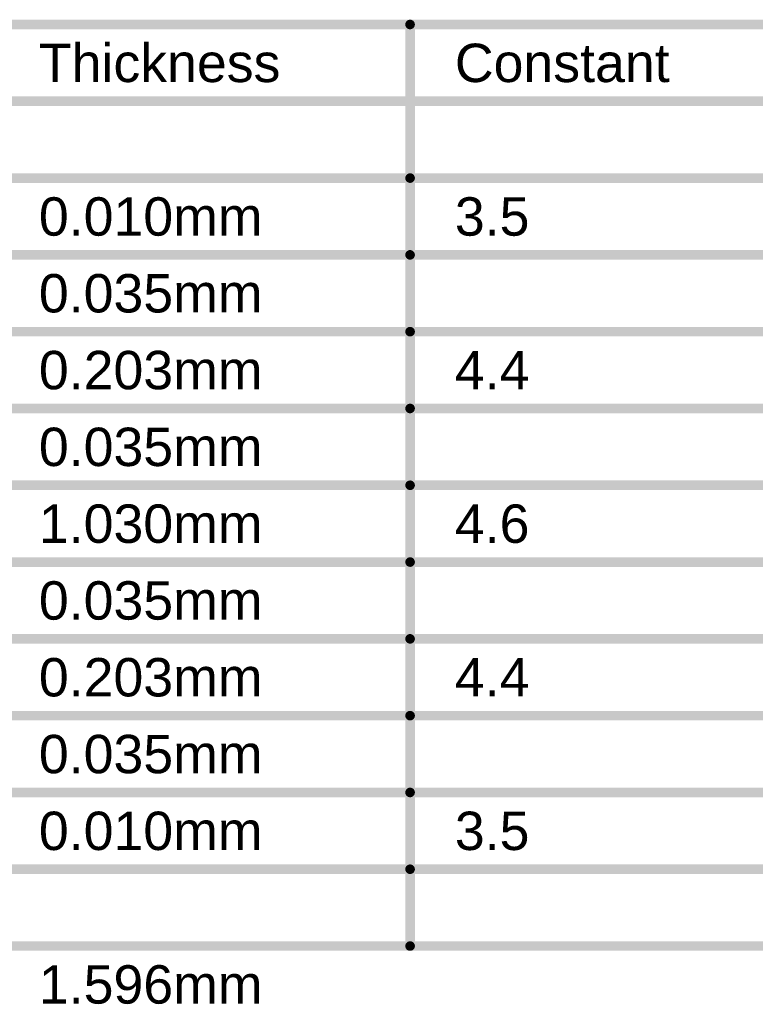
# Model space of a CAD drawing. Header units: inches. Extents: x 0 to 12.2, y 0 to 7.
# Tile 152 of 154: x 9.9 to 11, y 5.4 to 6.9. Entities that reach past the tile are written whole.
import ezdxf

# ---------------------------------------------------------------- set-up
doc = ezdxf.new("R2010")
doc.units = ezdxf.units.IN
doc.header["$MEASUREMENT"] = 0
doc.layers.add('Fabrication', color=76, linetype='Continuous')
doc.styles.add('Arial', font='txt', dxfattribs={"height": 0.2})

msp = doc.modelspace()

# ---------------------------------------------------------------- linework, layer by layer
at = {"layer": 'Fabrication', "const_width": 0.015}
for points in [[(7.6406, 6.9), (12.1794, 6.9)], [(10.4898, 5.46), (10.4898, 6.9)], [(7.6406, 6.78), (12.1794, 6.78)], [(9.84, 6.66), (10.4898, 6.66)], [(10.4898, 6.66), (11.0597, 6.66)], [(9.84, 6.54), (10.4898, 6.54)], [(10.4898, 6.54), (11.0597, 6.54)], [(9.84, 6.42), (10.4898, 6.42)], [(10.4898, 6.42), (11.0597, 6.42)], [(9.84, 6.3), (10.4898, 6.3)], [(10.4898, 6.3), (11.0597, 6.3)], [(9.84, 6.18), (10.4898, 6.18)], [(10.4898, 6.18), (11.0597, 6.18)], [(9.84, 6.06), (10.4898, 6.06)], [(10.4898, 6.06), (11.0597, 6.06)], [(9.84, 5.94), (10.4898, 5.94)], [(10.4898, 5.94), (11.0597, 5.94)], [(9.84, 5.82), (10.4898, 5.82)], [(10.4898, 5.82), (11.0597, 5.82)], [(9.84, 5.7), (10.4898, 5.7)], [(10.4898, 5.7), (11.0597, 5.7)], [(9.84, 5.58), (10.4898, 5.58)], [(10.4898, 5.58), (11.0597, 5.58)], [(9.84, 5.46), (10.4898, 5.46)], [(10.4898, 5.46), (11.0597, 5.46)]]:
    msp.add_lwpolyline(points, dxfattribs=at)
at = {"layer": 'Fabrication', "const_width": 0.0075}
for points in [[(10.4861, 6.9, 1), (10.4936, 6.9, 1)], [(10.4861, 6.66, 1), (10.4936, 6.66, 1)], [(10.4861, 6.66, 1), (10.4936, 6.66, 1)], [(10.4861, 6.54, 1), (10.4936, 6.54, 1)], [(10.4861, 6.54, 1), (10.4936, 6.54, 1)], [(10.4861, 6.42, 1), (10.4936, 6.42, 1)], [(10.4861, 6.42, 1), (10.4936, 6.42, 1)], [(10.4861, 6.3, 1), (10.4936, 6.3, 1)], [(10.4861, 6.3, 1), (10.4936, 6.3, 1)], [(10.4861, 6.18, 1), (10.4936, 6.18, 1)], [(10.4861, 6.18, 1), (10.4936, 6.18, 1)], [(10.4861, 6.06, 1), (10.4936, 6.06, 1)], [(10.4861, 6.06, 1), (10.4936, 6.06, 1)], [(10.4861, 5.94, 1), (10.4936, 5.94, 1)], [(10.4861, 5.94, 1), (10.4936, 5.94, 1)], [(10.4861, 5.82, 1), (10.4936, 5.82, 1)], [(10.4861, 5.82, 1), (10.4936, 5.82, 1)], [(10.4861, 5.7, 1), (10.4936, 5.7, 1)], [(10.4861, 5.7, 1), (10.4936, 5.7, 1)], [(10.4861, 5.58, 1), (10.4936, 5.58, 1)], [(10.4861, 5.58, 1), (10.4936, 5.58, 1)], [(10.4861, 5.46, 1), (10.4936, 5.46, 1)], [(10.4861, 5.46, 1), (10.4936, 5.46, 1)], [(10.4861, 5.46, 1), (10.4936, 5.46, 1)]]:
    msp.add_lwpolyline(points, format="xyb", close=True, dxfattribs=at)

# ---------------------------------------------------------------- texts
at = {"layer": 'Fabrication', "style": 'Arial'}
for s, p in [('Thickness', (9.91, 6.81)), ('Constant', (10.5598, 6.81)), ('0.010mm', (9.91, 6.57)), ('3.5', (10.5598, 6.57)), ('0.035mm', (9.91, 6.45)), ('0.203mm', (9.91, 6.33)), ('4.4', (10.5598, 6.33)), ('0.035mm', (9.91, 6.21)), ('1.030mm', (9.91, 6.09)), ('4.6', (10.5598, 6.09)), ('0.035mm', (9.91, 5.97)), ('0.203mm', (9.91, 5.85)), ('4.4', (10.5598, 5.85)), ('0.035mm', (9.91, 5.73)), ('0.010mm', (9.91, 5.61)), ('3.5', (10.5598, 5.61)), ('1.596mm', (9.91, 5.37))]:
    msp.add_text(s, height=0.06, dxfattribs=at).set_placement(p)

doc.saveas('drawing.dxf')
